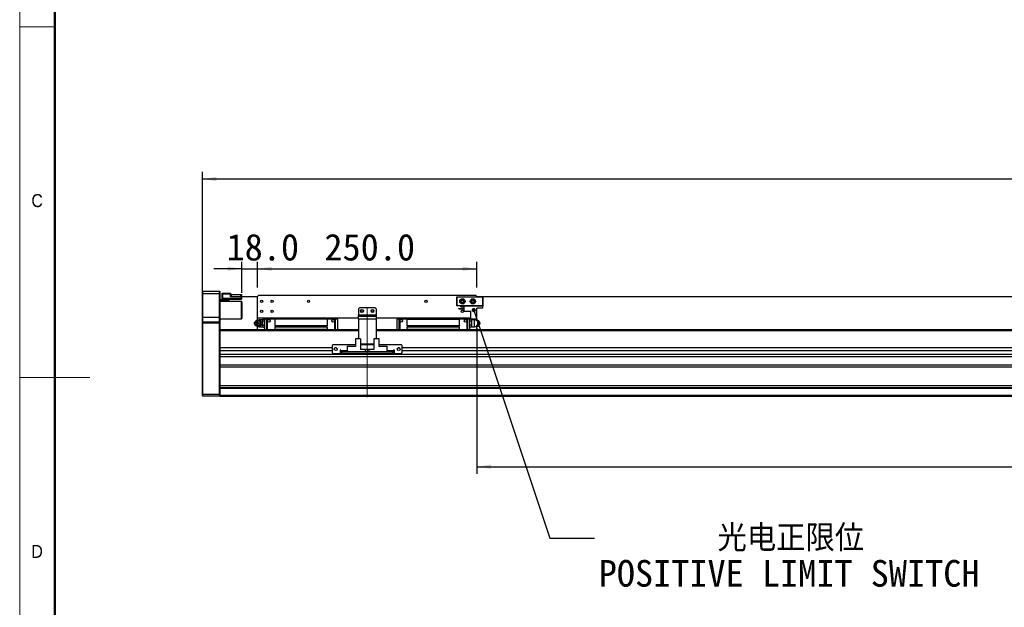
# Model space of a CAD drawing. Header units: millimetres. Extents: x 40 to 3331, y 40 to 2336.
# Tile 2 of 12: x 40 to 1163, y 926 to 1596. Entities that reach past the tile are written whole.
import ezdxf

# ---------------------------------------------------------------- set-up
doc = ezdxf.new("R2010")
doc.units = ezdxf.units.MM
doc.header["$LTSCALE"] = 8
doc.linetypes.add('CENTERX2', pattern=[20.32, 12.7, -2.54, 2.54, -2.54])
doc.layers.add('DIMNS', color=7, linetype='Continuous')
doc.styles.add('SLDTEXTSTYLE0', font='Gothic.ttf', dxfattribs={"width": 0.913})
doc.styles.add('SLDTEXTSTYLE7', font='txt')
doc.styles.add('SLDTEXTSTYLE8', font='txt', dxfattribs={"bigfont": 'bigfont'})
doc.dimstyles.new('SLDDIMSTYLE0', dxfattribs={"dimtxt": 30.4, "dimasz": 16, "dimexe": 0, "dimexo": 0.0625, "dimgap": 7.6, "dimtad": 2, "dimdec": 1, "dimrnd": 1e-09, "dimzin": 4, "dimdsep": 46, "dimtxsty": 'SLDTEXTSTYLE7', "dimsah": 1, "dimcen": 0.09, "dimadec": 0, "dimazin": 1, "dimtfac": 1, "dimtdec": 1, "dimtmove": 0, "dimatfit": 0, "dimfxl": 0, "dimfrac": 2, "dimtolj": 1, "dimtzin": 12, "dimarcsym": 0})
doc.dimstyles.new('SLDDIMSTYLE1', dxfattribs={"dimtxt": 30.4, "dimasz": 16, "dimexe": 0, "dimexo": 0.0625, "dimgap": 7.6, "dimtad": 2, "dimdec": 1, "dimrnd": 1e-09, "dimzin": 4, "dimdsep": 46, "dimtxsty": 'SLDTEXTSTYLE7', "dimsah": 1, "dimcen": 0.09, "dimadec": 0, "dimazin": 1, "dimtfac": 1, "dimtdec": 1, "dimtofl": 0, "dimtmove": 0, "dimatfit": 3, "dimfxl": 0, "dimfrac": 2, "dimtolj": 1, "dimtzin": 12, "dimarcsym": 0})
doc.dimstyles.new('SLDDIMSTYLE4', dxfattribs={"dimtxt": 0.18, "dimasz": 4.8, "dimexe": 0, "dimexo": 0.0625, "dimgap": 0, "dimtad": 0, "dimtih": 1, "dimtoh": 1, "dimdec": 0, "dimrnd": 1e-09, "dimzin": 0, "dimdsep": 46, "dimtxsty": 'Standard', "dimblk1": 'DOT', "dimblk2": 'DOT', "dimsah": 1, "dimcen": 0.09, "dimadec": 0, "dimazin": 0, "dimtfac": 4.8, "dimtdec": 0, "dimtofl": 0, "dimtmove": 0, "dimatfit": 3, "dimldrblk": 'DOT', "dimfxl": 0, "dimfrac": 2, "dimtolj": 1, "dimtzin": 0, "dimarcsym": 0})

# ---------------------------------------------------------------- blocks, each defined once
blk = doc.blocks.new('_D_8')
at = {"layer": 'DIMNS'}
for p, q in [((248.3, 1260.1), (248.3, 1422.4)), ((2604.3, 1260.1), (2604.3, 1422.4)), ((248.3, 1414.4), (2604.3, 1414.4))]:
    blk.add_line(p, q, dxfattribs=at)
for points in [[(248.3, 1414.4), (264.3, 1412), (264.3, 1416.8)], [(2604.3, 1414.4), (2588.3, 1416.8), (2588.3, 1412)]]:
    blk.add_solid(points, dxfattribs=at)
at = {"layer": 'DIMNS', "insert": (1345.2, 1454.3), "char_height": 30.4, "attachment_point": 1, "style": 'SLDTEXTSTYLE7'}
blk.add_mtext('2356.0', dxfattribs=at)
blk = doc.blocks.new('_D_10')
at = {"layer": 'DIMNS'}
for p, q in [((311.3, 1290.6), (311.3, 1320)), ((561.3, 1290.6), (561.3, 1320)), ((311.3, 1312), (561.3, 1312))]:
    blk.add_line(p, q, dxfattribs=at)
for points in [[(311.3, 1312), (327.3, 1309.6), (327.3, 1314.4)], [(561.3, 1312), (545.3, 1314.4), (545.3, 1309.6)]]:
    blk.add_solid(points, dxfattribs=at)
at = {"layer": 'DIMNS', "insert": (387.5, 1351.9), "char_height": 30.4, "attachment_point": 1, "style": 'SLDTEXTSTYLE7'}
blk.add_mtext('250.0', dxfattribs=at)
blk = doc.blocks.new('_D_11')
at = {"layer": 'DIMNS'}
for p, q in [((293.3, 1284.6), (293.3, 1320)), ((311.3, 1290.6), (311.3, 1320)), ((293.3, 1312), (261.3, 1312)), ((293.3, 1312), (311.3, 1312)), ((311.3, 1312), (350.8, 1312))]:
    blk.add_line(p, q, dxfattribs=at)
for points in [[(293.3, 1312), (277.3, 1314.4), (277.3, 1309.6)], [(311.3, 1312), (327.3, 1309.6), (327.3, 1314.4)]]:
    blk.add_solid(points, dxfattribs=at)
at = {"layer": 'DIMNS', "insert": (275.9, 1351.9), "char_height": 30.4, "attachment_point": 1, "style": 'SLDTEXTSTYLE7'}
blk.add_mtext('18.0', dxfattribs=at)
blk = doc.blocks.new('_D_12')
at = {"layer": 'DIMNS'}
for p, q in [((561.3, 1244.2), (561.3, 1078.4)), ((2261.3, 1240.7), (2261.3, 1078.4)), ((561.3, 1086.4), (2261.3, 1086.4))]:
    blk.add_line(p, q, dxfattribs=at)
for points in [[(561.3, 1086.4), (577.3, 1084), (577.3, 1088.8)], [(2261.3, 1086.4), (2245.3, 1088.8), (2245.3, 1084)]]:
    blk.add_solid(points, dxfattribs=at)
at = {"layer": 'DIMNS', "char_height": 30.4, "attachment_point": 1, "style": 'SLDTEXTSTYLE7'}
for s, insert in [('Stroke T=', (1286.2, 1126.3)), ('1700.0', (1461.8, 1126.3))]:
    blk.add_mtext(s, dxfattribs=dict(at, insert=insert))
blk = doc.blocks.new('SW_NOTE_5')
at = {"layer": 'DIMNS', "color": 0, "char_height": 30.4, "attachment_point": 1}
for s, insert, style in [('     光电正限位', (4.8, 15.2), 'SLDTEXTSTYLE8'), ('POSITIVE LIMIT SWITCH', (4.8, -25), 'SLDTEXTSTYLE7')]:
    blk.add_mtext(s, dxfattribs=dict(at, insert=insert, style=style))
blk = doc.blocks.new('_DOT')
at = {"color": 0, "linetype": 'ByBlock', "lineweight": -2}
blk.add_line((-0.5, 0), (-1, 0), dxfattribs=at)
at = {"color": 0, "linetype": 'ByBlock', "const_width": 0.5}
blk.add_lwpolyline([(-0.25, 0, 1), (0.25, 0, 1)], format="xyb", close=True, dxfattribs=at)

msp = doc.modelspace()

# ---------------------------------------------------------------- linework, layer by layer
at = {"color": 7, "linetype": 'Continuous', "lineweight": 18}
for p, q in [((40, 2336), (40, 40)), ((80, 2296), (80, 80)), ((40, 1588), (80, 1588)), ((40, 1188), (120, 1188))]:
    msp.add_line(p, q, dxfattribs=at)
at = {"color": 7, "linetype": 'Continuous', "lineweight": 50}
msp.add_line((80, 2296), (80, 80), dxfattribs=at)
at = {"color": 7, "linetype": 'Continuous', "lineweight": 25}
for p, q in [((248.6487002, 1286.3955843), (248.34871, 1286.0955867)), ((248.34871, 1283.3955857), (248.34871, 1286.0955867)), ((248.6487002, 1283.3955857), (248.34871, 1283.3955857)), ((248.34871, 1256.3955869), (248.34871, 1283.3955857)), ((248.6487002, 1286.3955843), (248.6487002, 1283.3955857)), ((248.6487002, 1286.3955843), (268.0487008, 1286.3955843)), ((268.0487008, 1283.3955857), (248.6487002, 1283.3955857)), ((248.6487002, 1283.3955857), (248.6487002, 1256.3955869)), ((268.0487008, 1283.3955857), (268.0487008, 1286.3955843)), ((268.0487008, 1286.3955843), (268.3486909, 1286.0955867)), ((268.0487008, 1256.3955869), (268.0487008, 1283.3955857)), ((268.0487008, 1283.3955857), (268.3486909, 1283.3955857)), ((268.3486909, 1286.0955867), (268.3486909, 1283.3955857)), ((268.3486909, 1283.3955857), (268.3486909, 1256.3955869)), ((270.8486886, 1284.0955901), (271.1486787, 1284.3955877)), ((270.8486886, 1282.8955847), (270.8486886, 1284.0955901)), ((270.8486886, 1278.3955905), (270.8486886, 1282.8955847)), ((270.8486886, 1282.8955847), (271.1486787, 1282.8955847)), ((271.1486787, 1284.3955877), (271.1486787, 1282.8955847)), ((271.1486787, 1284.3955877), (280.3486557, 1284.3955877)), ((280.3486557, 1282.8955847), (271.1486787, 1282.8955847)), ((271.1486787, 1282.8955847), (271.1486787, 1278.3955905)), ((280.3486557, 1284.3955877), (280.3486557, 1282.8955847)), ((280.3486557, 1280.0955894), (280.3486557, 1282.8955847)), ((280.3486557, 1280.3955871), (292.5486536, 1280.3955871)), ((292.5486536, 1280.0955894), (280.3486557, 1280.0955894)), ((280.848679, 1280.5955905), (280.848679, 1282.5955871)), ((280.848679, 1282.5955871), (281.3487024, 1282.5955871)), ((280.848679, 1280.3955871), (280.848679, 1280.5955905)), ((281.3487024, 1280.5955905), (280.848679, 1280.5955905)), ((281.3487024, 1282.5955871), (281.3487024, 1280.5955905)), ((281.3487024, 1282.5955871), (292.34868, 1282.5955871)), ((281.3487024, 1280.5955905), (292.34868, 1280.5955905)), ((292.34868, 1280.5955905), (292.34868, 1282.5955871)), ((292.34868, 1282.5955871), (292.8487033, 1282.5955871)), ((292.8487033, 1280.5955905), (292.34868, 1280.5955905)), ((292.5486536, 1280.3955871), (311.3486738, 1280.3955871)), ((292.5486536, 1280.3955871), (292.5486536, 1280.0955894)), ((292.5486536, 1280.3955871), (292.8487033, 1280.0955894)), ((292.5486536, 1278.3955905), (292.5486536, 1280.0955894)), ((292.5486536, 1280.0955894), (292.8487033, 1280.0955894)), ((292.8487033, 1282.5955871), (292.8487033, 1280.5955905)), ((292.8487033, 1280.5955905), (311.548707, 1280.5955905)), ((292.8487033, 1280.0955894), (292.8487033, 1278.3955905)), ((312.3486609, 1281.3955891), (311.3486738, 1280.3955871)), ((311.3486738, 1255.8955858), (311.3486738, 1280.3955871)), ((560.3486867, 1281.3955891), (312.3486609, 1281.3955891)), ((561.3486738, 1280.3955871), (560.3486867, 1281.3955891)), ((561.1486704, 1280.5955905), (2291.548726, 1280.5955905)), ((561.3486738, 1280.3955871), (2291.3486929, 1280.3955871)), ((561.3486738, 1279.8955861), (561.3486738, 1280.3955871)), ((268.3486909, 1276.8955874), (271.1486787, 1276.8955874)), ((278.3486814, 1275.8955854), (268.3486909, 1275.8955854)), ((292.8487033, 1274.8955908), (268.3486909, 1274.8955908)), ((270.8486886, 1277.1955851), (270.8486886, 1278.3955905)), ((271.1486787, 1278.3955905), (270.8486886, 1278.3955905)), ((271.1486787, 1276.8955874), (270.8486886, 1277.1955851)), ((271.1486787, 1278.3955905), (271.1486787, 1276.8955874)), ((271.1486787, 1278.3955905), (292.5486536, 1278.3955905)), ((292.5486536, 1276.8955874), (271.1486787, 1276.8955874)), ((278.3486814, 1276.8955874), (278.3486814, 1275.8955854)), ((278.3486814, 1275.8955854), (278.3486814, 1274.8955908)), ((292.5486536, 1276.8955874), (292.5486536, 1278.3955905)), ((292.5486536, 1278.3955905), (292.8487033, 1278.3955905)), ((292.5486536, 1276.8955874), (292.8487033, 1277.1955851)), ((292.8487033, 1278.3955905), (292.8487033, 1277.1955851)), ((293.3486671, 1274.3955898), (292.8487033, 1274.8955908)), ((292.8487033, 1254.8955875), (292.8487033, 1274.8955908)), ((293.3486671, 1274.3955898), (293.3486671, 1255.3955886)), ((538.3486719, 1279.5955884), (538.6486919, 1279.8955861)), ((538.6486919, 1279.4713202), (538.3486719, 1279.5955884)), ((538.3486719, 1270.1955858), (538.3486719, 1279.5955884)), ((538.6486919, 1270.319854), (538.3486719, 1270.1955858)), ((538.6486919, 1269.8955881), (538.3486719, 1270.1955858)), ((538.6486919, 1279.8955861), (568.0486829, 1279.8955861)), ((538.6486919, 1279.8955861), (538.7729377, 1279.5955884)), ((538.7729377, 1279.5955884), (538.6486919, 1279.4713202)), ((538.6486919, 1279.4713202), (538.6486919, 1270.319854)), ((538.6486919, 1270.319854), (538.7729377, 1270.1955858)), ((538.7729377, 1270.1955858), (538.6486919, 1269.8955881)), ((546.8486817, 1269.8955881), (538.6486919, 1269.8955881)), ((567.9244072, 1279.5955884), (538.7729377, 1279.5955884)), ((538.7729377, 1270.1955858), (567.9244072, 1270.1955858)), ((543.0486769, 1269.2955854), (546.8486817, 1269.2955854)), ((543.0486769, 1268.5955885), (543.0486769, 1269.2955854)), ((546.8486817, 1263.6955875), (546.8486817, 1269.8955881)), ((546.8486817, 1269.8955881), (568.3486731, 1269.8955881)), ((568.0486829, 1279.8955861), (567.9244072, 1279.5955884)), ((568.0486829, 1279.4713202), (567.9244072, 1279.5955884)), ((567.9244072, 1270.1955858), (568.0486829, 1270.319854)), ((567.9244072, 1270.1955858), (568.0486829, 1269.8955881)), ((568.0486829, 1279.8955861), (568.3486731, 1279.5955884)), ((568.3486731, 1279.5955884), (568.0486829, 1279.4713202)), ((568.0486829, 1270.319854), (568.0486829, 1279.4713202)), ((568.3486731, 1270.1955858), (568.0486829, 1270.319854)), ((568.3486731, 1270.1955858), (568.0486829, 1269.8955881)), ((568.3486731, 1279.5955884), (568.3486731, 1270.1955858)), ((568.3486731, 1267.2955888), (568.3486731, 1269.8955881)), ((427.3486704, 1267.3955905), (426.3486833, 1266.3955885)), ((426.3486833, 1266.3955885), (426.3486833, 1259.3955855)), ((426.3486833, 1259.3955855), (446.348694, 1259.3955855)), ((426.3486833, 1257.8955862), (426.3486833, 1259.3955855)), ((426.3486833, 1254.3955865), (426.3486833, 1257.8955862)), ((426.3486833, 1257.8955862), (446.348694, 1257.8955862)), ((445.3486771, 1267.3955905), (427.3486704, 1267.3955905)), ((446.348694, 1266.3955885), (445.3486771, 1267.3955905)), ((446.348694, 1266.3955885), (446.348694, 1259.3955855)), ((446.348694, 1259.3955855), (446.348694, 1257.8955862)), ((446.348694, 1257.8955862), (446.348694, 1254.3955865)), ((540.6486959, 1266.6455853), (546.8486817, 1266.6455853)), ((540.6486959, 1266.3455877), (540.6486959, 1266.6455853)), ((540.6486959, 1266.3455877), (546.8486817, 1266.3455877)), ((543.0486769, 1268.5955885), (546.8486817, 1268.5955885)), ((546.8486817, 1263.6955875), (554.3986828, 1263.6955875)), ((554.3986828, 1254.3955865), (554.3986828, 1263.6955875)), ((561.3486738, 1254.3955865), (561.3486738, 1267.2955888)), ((568.3486731, 1267.2955888), (561.3486738, 1267.2955888)), ((248.6487002, 1256.3955869), (248.34871, 1256.3955869)), ((248.34871, 1251.0955865), (248.34871, 1256.3955869)), ((248.6487002, 1251.3955879), (248.34871, 1251.0955865)), ((248.34871, 1249.8955886), (248.34871, 1251.0955865)), ((248.34871, 1169.019851), (248.34871, 1249.8955886)), ((248.6487002, 1249.8955886), (248.34871, 1249.8955886)), ((248.6487002, 1256.3955869), (248.6487002, 1251.3955879)), ((268.0487008, 1256.3955869), (248.6487002, 1256.3955869)), ((248.6487002, 1251.3955879), (248.6487002, 1249.8955886)), ((248.6487002, 1251.3955879), (268.0487008, 1251.3955879)), ((248.6487002, 1249.8955886), (248.6487002, 1168.8955865)), ((268.0487008, 1249.8955886), (248.6487002, 1249.8955886)), ((268.0487008, 1251.3955879), (268.0487008, 1256.3955869)), ((268.3486909, 1256.3955869), (268.0487008, 1256.3955869)), ((268.0487008, 1249.8955886), (268.0487008, 1251.3955879)), ((268.3486909, 1251.0955865), (268.0487008, 1251.3955879)), ((268.0487008, 1168.8955865), (268.0487008, 1249.8955886)), ((268.3486909, 1249.8955886), (268.0487008, 1249.8955886)), ((268.3486909, 1256.3955869), (268.3486909, 1251.0955865)), ((268.3486909, 1254.8955875), (292.8487033, 1254.8955875)), ((268.3486909, 1251.0955865), (268.3486909, 1249.8955886)), ((268.3486909, 1249.8955886), (268.3486909, 1242.1097319)), ((292.8487033, 1254.8955875), (293.3486671, 1255.3955886)), ((308.5455269, 1251.8569502), (308.1886739, 1251.3362515)), ((308.1886739, 1248.4549257), (308.5455269, 1247.9342232)), ((310.4554982, 1253.3955882), (310.1974101, 1253.027686)), ((426.3486833, 1255.8955858), (311.3486738, 1255.8955858)), ((311.3486738, 1253.3955882), (311.3486738, 1255.8955858)), ((311.3486738, 1242.3955883), (311.3486738, 1246.3955889)), ((317.3486561, 1253.8955855), (314.0487046, 1253.8955855)), ((314.1791195, 1253.3955882), (314.6346778, 1253.3955882)), ((314.1791195, 1246.3955889), (314.6346778, 1246.3955889)), ((316.5199132, 1249.8955886), (316.040513, 1249.8955886)), ((317.8474874, 1254.5143898), (317.3486561, 1254.0155883)), ((317.3486561, 1253.8532476), (317.8474874, 1254.5143898)), ((317.3486561, 1254.0155883), (317.3486561, 1253.8532476)), ((317.3486561, 1253.3596876), (317.3486561, 1253.8532476)), ((317.3486561, 1252.8661313), (317.3486561, 1253.3596876)), ((317.8474874, 1252.2049892), (317.3486561, 1252.8661313)), ((317.3486561, 1250.8827048), (317.3486561, 1252.8661313)), ((317.3486561, 1250.8827048), (317.8474874, 1252.2049892)), ((317.3486561, 1249.8955886), (317.3486561, 1250.8827048)), ((317.3486561, 1248.9084686), (317.3486561, 1249.8955886)), ((317.8474874, 1247.5861843), (317.3486561, 1248.9084686)), ((317.3486561, 1246.9250458), (317.3486561, 1248.9084686)), ((317.3486561, 1246.9250458), (317.8474874, 1247.5861843)), ((317.3486561, 1246.4314858), (317.3486561, 1246.9250458)), ((317.3486561, 1245.9379259), (317.3486561, 1246.4314858)), ((317.8474874, 1254.5143898), (319.34869, 1254.5143898)), ((319.34869, 1252.2049892), (317.8474874, 1252.2049892)), ((317.8474874, 1247.5861843), (319.34869, 1247.5861843)), ((319.34869, 1255.4955865), (321.8486876, 1255.4955865)), ((319.34869, 1255.4955865), (319.34869, 1254.4955882)), ((321.8486876, 1254.4955882), (319.34869, 1254.4955882)), ((319.34869, 1254.4955882), (319.34869, 1242.3955883)), ((321.8486876, 1254.9955855), (321.8486876, 1255.4955865)), ((322.348711, 1255.4955865), (321.8486876, 1254.9955855)), ((321.8486876, 1254.4955882), (321.8486876, 1254.9955855)), ((321.8486876, 1254.9955855), (322.348711, 1254.4955882)), ((321.8486876, 1242.3955883), (321.8486876, 1254.4955882)), ((330.9487075, 1255.4955865), (322.348711, 1255.4955865)), ((322.348711, 1254.4955882), (322.348711, 1242.3955883)), ((330.9487075, 1254.4955882), (322.348711, 1254.4955882)), ((330.9487075, 1255.8955858), (330.9487075, 1254.5855875)), ((390.7486767, 1254.5855875), (330.9487075, 1254.5855875)), ((330.9487075, 1254.5855875), (330.9487075, 1247.4955889)), ((330.9487075, 1247.4955889), (390.7486767, 1247.4955889)), ((330.9487075, 1247.4955889), (330.9487075, 1246.9955879)), ((390.7486767, 1246.9955879), (330.9487075, 1246.9955879)), ((390.7486767, 1255.8955858), (390.7486767, 1254.5855875)), ((399.3486733, 1255.4955865), (390.7486767, 1255.4955865)), ((390.7486767, 1254.5855875), (390.7486767, 1247.4955889)), ((399.3486733, 1254.4955882), (390.7486767, 1254.4955882)), ((390.7486767, 1247.4955889), (390.7486767, 1246.9955879)), ((399.8486967, 1254.9955855), (399.3486733, 1255.4955865)), ((399.3486733, 1254.4955882), (399.8486967, 1254.9955855)), ((399.3486733, 1242.3955883), (399.3486733, 1254.4955882)), ((399.8486967, 1255.4955865), (399.8486967, 1254.9955855)), ((399.8486967, 1255.4955865), (402.3486943, 1255.4955865)), ((399.8486967, 1254.9955855), (399.8486967, 1254.4955882)), ((399.8486967, 1254.4955882), (399.8486967, 1242.3955883)), ((402.3486943, 1254.4955882), (399.8486967, 1254.4955882)), ((402.3486943, 1254.4955882), (402.3486943, 1255.4955865)), ((402.3486943, 1254.4955882), (402.3486943, 1242.3955883)), ((446.348694, 1254.3955865), (426.3486833, 1254.3955865)), ((426.3486833, 1254.3955865), (426.3486833, 1232.2955887)), ((554.3986828, 1255.8955858), (446.348694, 1255.8955858)), ((446.348694, 1254.3955865), (446.348694, 1232.2955887)), ((470.3486831, 1255.4955865), (472.8486807, 1255.4955865)), ((470.3486831, 1255.4955865), (470.3486831, 1254.4955882)), ((472.8486807, 1254.4955882), (470.3486831, 1254.4955882)), ((470.3486831, 1242.3955883), (470.3486831, 1254.4955882)), ((472.8486807, 1254.9955855), (472.8486807, 1255.4955865)), ((473.3486743, 1255.4955865), (472.8486807, 1254.9955855)), ((472.8486807, 1254.4955882), (472.8486807, 1254.9955855)), ((472.8486807, 1254.9955855), (473.3486743, 1254.4955882)), ((472.8486807, 1242.3955883), (472.8486807, 1254.4955882)), ((481.9486708, 1255.4955865), (473.3486743, 1255.4955865)), ((473.3486743, 1254.4955882), (473.3486743, 1242.3955883)), ((481.9486708, 1254.4955882), (473.3486743, 1254.4955882)), ((481.9486708, 1254.5855875), (481.9486708, 1255.8955858)), ((481.9486708, 1247.4955889), (481.9486708, 1254.5855875)), ((481.9486708, 1254.5855875), (541.7486698, 1254.5855875)), ((481.9486708, 1246.9955879), (481.9486708, 1247.4955889)), ((481.9486708, 1247.4955889), (541.7486698, 1247.4955889)), ((541.7486698, 1246.9955879), (481.9486708, 1246.9955879)), ((541.7486698, 1254.5855875), (541.7486698, 1255.8955858)), ((550.3486962, 1255.4955865), (541.7486698, 1255.4955865)), ((541.7486698, 1247.4955889), (541.7486698, 1254.5855875)), ((550.3486962, 1254.4955882), (541.7486698, 1254.4955882)), ((541.7486698, 1247.4955889), (541.7486698, 1246.9955879)), ((550.8486898, 1254.9955855), (550.3486962, 1255.4955865)), ((550.3486962, 1254.4955882), (550.8486898, 1254.9955855)), ((550.3486962, 1242.3955883), (550.3486962, 1254.4955882)), ((550.8486898, 1255.4955865), (550.8486898, 1254.9955855)), ((550.8486898, 1255.4955865), (553.3486874, 1255.4955865)), ((550.8486898, 1254.9955855), (550.8486898, 1254.4955882)), ((553.3486874, 1254.4955882), (550.8486898, 1254.4955882)), ((550.8486898, 1254.4955882), (550.8486898, 1242.3955883)), ((553.3486874, 1254.4955882), (553.3486874, 1255.4955865)), ((554.3986828, 1254.5143898), (553.3486874, 1254.5143898)), ((553.3486874, 1242.3955883), (553.3486874, 1254.4955882)), ((554.84989, 1252.2049892), (553.3486874, 1252.2049892)), ((554.84989, 1247.5861843), (553.3486874, 1247.5861843)), ((561.3486738, 1254.3955865), (554.3986828, 1254.3955865)), ((554.84989, 1254.5143898), (555.3486914, 1253.8532476)), ((555.3486914, 1252.8661313), (554.84989, 1252.2049892)), ((554.84989, 1252.2049892), (555.3486914, 1250.8827048)), ((555.3486914, 1248.9084686), (554.84989, 1247.5861843)), ((554.84989, 1247.5861843), (555.3486914, 1246.9250458)), ((555.3486914, 1254.0155883), (554.968682, 1254.3955865)), ((555.3486914, 1253.8532476), (555.3486914, 1254.0155883)), ((558.6486728, 1253.8955855), (555.3486914, 1253.8955855)), ((555.3486914, 1253.8532476), (555.3486914, 1253.3596876)), ((555.3486914, 1253.3596876), (555.3486914, 1252.8661313)), ((555.3486914, 1252.8661313), (555.3486914, 1250.8827048)), ((555.3486914, 1250.8827048), (555.3486914, 1249.8955886)), ((555.3486914, 1249.8955886), (555.3486914, 1248.9084686)), ((555.3486914, 1248.9084686), (555.3486914, 1246.9250458)), ((555.3486914, 1246.9250458), (555.3486914, 1246.4314858)), ((555.3486914, 1246.4314858), (555.3486914, 1245.9379259)), ((561.8330211, 1253.3955882), (560.4518027, 1253.3955882)), ((561.3486738, 1253.3955882), (561.3486738, 1254.3955865)), ((561.3486738, 1242.3955883), (561.3486738, 1246.3955889)), ((562.2418494, 1253.3955882), (561.8330211, 1253.3955882)), ((562.2418494, 1246.3955889), (561.8330211, 1246.3955889)), ((564.1040475, 1249.8955886), (563.718018, 1249.8955886)), ((564.5086736, 1251.3362515), (564.1518504, 1251.8569502)), ((564.1518504, 1247.9342232), (564.5086736, 1248.4549257)), ((426.3486833, 1242.3955883), (268.3486909, 1242.3955883)), ((268.3486909, 1242.1097319), (268.3486909, 1241.3955863)), ((268.3486909, 1241.3955863), (268.3486909, 1221.8955877)), ((314.0487046, 1245.8955879), (317.3486561, 1245.8955879)), ((317.8474874, 1245.2767837), (317.3486561, 1245.9379259)), ((317.3486561, 1245.7755889), (317.3486561, 1245.9379259)), ((317.3486561, 1245.7755889), (317.8474874, 1245.2767837)), ((317.8474874, 1245.2767837), (319.34869, 1245.2767837)), ((330.9487075, 1245.7955862), (390.7486767, 1245.7955862)), ((330.9487075, 1245.7955862), (330.9487075, 1242.9655875)), ((330.9487075, 1242.9655875), (330.9487075, 1242.3955883)), ((390.7486767, 1242.9655875), (330.9487075, 1242.9655875)), ((390.7486767, 1245.7955862), (390.7486767, 1242.9655875)), ((390.7486767, 1242.9655875), (390.7486767, 1242.3955883)), ((2406.3487024, 1242.3955883), (446.348694, 1242.3955883)), ((481.9486708, 1242.9655875), (481.9486708, 1245.7955862)), ((481.9486708, 1245.7955862), (541.7486698, 1245.7955862)), ((481.9486708, 1242.3955883), (481.9486708, 1242.9655875)), ((541.7486698, 1242.9655875), (481.9486708, 1242.9655875)), ((541.7486698, 1242.9655875), (541.7486698, 1245.7955862)), ((541.7486698, 1242.3955883), (541.7486698, 1242.9655875)), ((554.84989, 1245.2767837), (553.3486874, 1245.2767837)), ((555.3486914, 1245.9379259), (554.84989, 1245.2767837)), ((554.84989, 1245.2767837), (555.3486914, 1245.7755889)), ((555.3486914, 1245.9379259), (555.3486914, 1245.7755889)), ((555.3486914, 1245.8955879), (558.6486728, 1245.8955879)), ((397.3486991, 1225.3955874), (396.3487119, 1224.3955872)), ((396.3487119, 1224.3955872), (396.3487119, 1216.3955878)), ((422.8486986, 1225.3955874), (397.3486991, 1225.3955874)), ((422.8486986, 1232.2955887), (422.8486986, 1223.395587)), ((428.8486809, 1232.2955887), (422.8486986, 1232.2955887)), ((428.8486809, 1232.2955887), (428.8486809, 1219.8955874)), ((443.8486964, 1225.8955865), (428.8486809, 1225.8955865)), ((443.8486964, 1225.3955874), (428.8486809, 1225.3955874)), ((443.8486964, 1232.2955887), (443.8486964, 1219.8955874)), ((449.8486788, 1232.2955887), (443.8486964, 1232.2955887)), ((449.8486788, 1223.395587), (449.8486788, 1232.2955887)), ((475.3486783, 1225.3955874), (449.8486788, 1225.3955874)), ((476.3486952, 1224.3955872), (475.3486783, 1225.3955874)), ((476.3486952, 1216.3955878), (476.3486952, 1224.3955872)), ((268.3486909, 1221.8955877), (268.3486909, 1218.4955879)), ((396.3487119, 1221.8955877), (268.3486909, 1221.8955877)), ((396.3487119, 1218.4955879), (268.3486909, 1218.4955879)), ((268.3486909, 1218.4955879), (268.3486909, 1214.1606092)), ((2584.3486757, 1214.1606092), (268.3486909, 1214.1606092)), ((268.3486909, 1214.1606092), (268.3486909, 1212.8529391)), ((268.3486909, 1212.8529391), (268.3486909, 1175.695588)), ((396.3487119, 1216.3955878), (397.3486991, 1215.3955876)), ((397.3486991, 1215.3955876), (405.3486557, 1215.3955876)), ((401.148674, 1221.8955877), (399.5487065, 1221.8955877)), ((406.3487024, 1219.3955864), (405.3486557, 1219.3955864)), ((405.3486557, 1219.3955864), (405.3486557, 1215.3955876)), ((406.3487024, 1218.4955879), (405.3486557, 1218.4955879)), ((406.3487024, 1218.3955881), (406.3487024, 1219.3955864)), ((406.3487024, 1218.3955881), (406.3487024, 1217.3955879)), ((406.3487024, 1215.3955876), (406.3487024, 1217.3955879)), ((406.3487024, 1217.3955879), (407.3486895, 1217.3955879)), ((407.3486895, 1215.3955876), (406.3487024, 1215.3955876)), ((407.3486895, 1217.3955879), (407.3486895, 1215.3955876)), ((465.3486879, 1217.3955879), (407.3486895, 1217.3955879)), ((465.3486879, 1215.3955876), (407.3486895, 1215.3955876)), ((413.6486621, 1223.8955881), (421.4487047, 1223.8955881)), ((413.6486621, 1223.8955881), (413.6486621, 1223.395587)), ((413.6486621, 1223.395587), (413.6486621, 1217.3955879)), ((422.8486986, 1223.395587), (413.6486621, 1223.395587)), ((421.9486684, 1223.395587), (421.4487047, 1223.8955881)), ((434.3486697, 1219.8955874), (428.8486809, 1219.8955874)), ((434.3486697, 1217.3955879), (434.3486697, 1219.8955874)), ((436.3486738, 1219.8955874), (434.3486697, 1219.8955874)), ((436.3486738, 1219.8955874), (436.3486738, 1217.3955879)), ((438.3486778, 1219.8955874), (436.3486738, 1219.8955874)), ((438.3486778, 1219.8955874), (438.3486778, 1217.3955879)), ((443.8486964, 1219.8955874), (438.3486778, 1219.8955874)), ((459.0486855, 1223.395587), (449.8486788, 1223.395587)), ((451.2486727, 1223.8955881), (450.7486791, 1223.395587)), ((451.2486727, 1223.8955881), (459.0486855, 1223.8955881)), ((459.0486855, 1223.395587), (459.0486855, 1223.8955881)), ((459.0486855, 1217.3955879), (459.0486855, 1223.395587)), ((465.3486879, 1215.3955876), (465.3486879, 1217.3955879)), ((465.3486879, 1217.3955879), (466.348675, 1217.3955879)), ((466.348675, 1215.3955876), (465.3486879, 1215.3955876)), ((467.3486919, 1219.3955864), (466.348675, 1219.3955864)), ((466.348675, 1219.3955864), (466.348675, 1218.3955881)), ((467.3486919, 1218.4955879), (466.348675, 1218.4955879)), ((466.348675, 1217.3955879), (466.348675, 1218.3955881)), ((466.348675, 1217.3955879), (466.348675, 1215.3955876)), ((467.3486919, 1215.3955876), (467.3486919, 1219.3955864)), ((467.3486919, 1215.3955876), (475.3486783, 1215.3955876)), ((473.1486709, 1221.8955877), (471.5486736, 1221.8955877)), ((475.3486783, 1215.3955876), (476.3486952, 1216.3955878)), ((2376.348731, 1221.8955877), (476.3486952, 1221.8955877)), ((2376.348731, 1218.4955879), (476.3486952, 1218.4955879)), ((2584.3486757, 1211.7031525), (268.3486909, 1211.7031525)), ((2584.3486757, 1202.2913421), (268.3486909, 1202.2913421)), ((2584.3486757, 1199.8338861), (268.3486909, 1199.8338861)), ((248.34871, 1169.019851), (248.6487002, 1168.8955865)), ((248.34871, 1167.1955875), (248.34871, 1169.019851)), ((248.6487002, 1168.8955865), (268.0487008, 1168.8955865)), ((248.6487002, 1168.8955865), (248.6487002, 1166.895588)), ((268.3486909, 1169.019851), (268.0487008, 1168.8955865)), ((268.0487008, 1166.895588), (268.0487008, 1168.8955865)), ((2584.3486757, 1178.3955871), (268.3486909, 1178.3955871)), ((2584.3486757, 1176.3955868), (268.3486909, 1176.3955868)), ((268.3486909, 1175.695588), (268.3486909, 1175.3955866)), ((2584.3486757, 1175.3955866), (268.3486909, 1175.3955866)), ((268.3486909, 1175.3955866), (268.3486909, 1167.3955872)), ((248.34871, 1167.1955875), (248.6487002, 1166.895588)), ((268.0487008, 1166.895588), (248.6487002, 1166.895588)), ((268.3486909, 1167.1955875), (268.0487008, 1166.895588)), ((2584.3486757, 1167.3955872), (268.3486909, 1167.3955872)), ((268.3486909, 1167.3955872), (268.3486909, 1166.395587)), ((2584.3486757, 1166.395587), (268.3486909, 1166.395587))]:
    msp.add_line(p, q, dxfattribs=at)
at = {"color": 8, "linetype": 'Continuous', "lineweight": 25}
for p, q in [((314.0487046, 1253.8955855), (314.0487046, 1253.4292052)), ((558.6486728, 1245.8955879), (558.6486728, 1253.8955855)), ((426.3486833, 1241.3955863), (268.3486909, 1241.3955863)), ((314.0487046, 1246.3308397), (314.0487046, 1245.8955879)), ((2406.3487024, 1241.3955863), (446.348694, 1241.3955863)), ((413.6486621, 1218.3955881), (406.3487024, 1218.3955881)), ((466.348675, 1218.3955881), (459.0486855, 1218.3955881))]:
    msp.add_line(p, q, dxfattribs=at)
at = {"color": 7, "linetype": 'Continuous', "lineweight": 25, "flags": 128}
for points in [[(307.7486724, 1249.8955886), (307.9197378, 1250.8231821), (308.4069461, 1251.6095574), (309.1360302, 1252.1349947), (309.9960656, 1252.3195046), (310.8561606, 1252.1349947), (311.5852446, 1251.6095574), (312.072453, 1250.8231821), (312.2435183, 1249.8955886), (312.072453, 1248.967995), (311.5852446, 1248.181616), (310.8561606, 1247.6561788), (309.9960656, 1247.4716688), (309.1360302, 1247.6561788), (308.4069461, 1248.181616), (307.9197378, 1248.967995), (307.7486724, 1249.8955886)], [(308.5455269, 1251.8569502), (308.5916013, 1251.9224892), (309.3326659, 1252.6582378), (310.2550478, 1253.0946071), (311.25879, 1253.1843158), (312.2352333, 1252.9176409), (313.0784006, 1252.3234758), (313.6970968, 1251.466212), (314.0240879, 1250.4387508), (314.0240879, 1249.3524264), (313.6970968, 1248.3249615), (313.0784006, 1247.4676977), (312.2352333, 1246.8735362), (311.25879, 1246.6068576), (310.2550478, 1246.6965663), (309.3326659, 1247.1329394), (308.5916013, 1247.8686842), (308.5455269, 1247.9342232)], [(564.9487049, 1249.8955886), (564.7776098, 1250.8231821), (564.5086736, 1251.3362515)], [(564.5086736, 1248.4549257), (564.7776098, 1248.967995), (564.9487049, 1249.8955886)]]:
    msp.add_lwpolyline(points, dxfattribs=at)
at = {"color": 7, "linetype": 'Continuous', "lineweight": 25}
for centre, radius in [((315.8486833, 1274.8955872), 1.25), ((327.8486833, 1274.8955872), 1.25), ((369.3486833, 1274.8955872), 1.25), ((503.3486833, 1274.8955872), 1.25), ((544.8486833, 1274.8955872), 3), ((544.8486833, 1274.8955872), 1.7), ((544.8486833, 1274.8955872), 1.25), ((556.8486833, 1274.8955872), 3), ((556.8486833, 1274.8955872), 1.7), ((556.8486833, 1274.8955872), 1.25), ((315.8486833, 1263.3955872), 1.25), ((327.8486833, 1263.3955872), 1.25), ((430.3486833, 1263.8955872), 1.7), ((430.3486833, 1263.8955872), 1.25), ((442.3486833, 1263.8955872), 1.7), ((442.3486833, 1263.8955872), 1.25), ((544.8486833, 1263.3955872), 1.25), ((324.1486833, 1252.5955872), 1.5), ((397.5486833, 1252.5955872), 1.5), ((475.1486833, 1252.5955872), 1.5), ((548.5486833, 1252.5955872), 1.5), ((400.3486833, 1220.3955872), 1.7), ((472.3486833, 1220.3955872), 1.7)]:
    msp.add_circle(centre, radius, dxfattribs=at)
for centre, radius, start, end in [((311.0061377, 1249.8955872), 3.3, 0, 90.0000000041), ((311.0061377, 1249.8955872), 3.3, 269.9999999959, 0), ((314.0486833, 1249.8955872), 4, 90, 117.9917204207), ((558.6486833, 1249.8955872), 4, 0, 90), ((558.6486833, 1249.8955872), 4, 270, 0), ((559.301329, 1249.8955867), 3.5754249, 306.7206095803, 53.2793904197), ((561.4838382, 1249.9725061), 3.2680038, 358.6513313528, 71.7118463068), ((561.480547, 1249.8197121), 3.2712698, 289.1081757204, 1.3290836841), ((314.0486833, 1249.8955872), 4, 242.6870994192, 270)]:
    msp.add_arc(centre, radius, start, end, dxfattribs=at)
at = {"color": 8, "linetype": 'Continuous', "lineweight": 25}
msp.add_arc((311.5467346, 1249.8955867), 3.0435285, 293.9291862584, 66.0708137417, dxfattribs=at)
at = {"color": 7, "linetype": 'Continuous', "lineweight": 25}
for points, knots in [([(308.9603157, 1249.8955886), (308.9717495, 1250.0212111), (308.9946177, 1250.2724638), (309.1732349, 1250.6068068), (309.4361507, 1250.8610154), (309.7644705, 1251.0063501), (310.1182786, 1251.0264495), (310.458523, 1250.9191208), (310.7465179, 1250.6962294), (310.9499642, 1250.3834574), (311.0239119, 1250.0989028), (311.0379824, 1249.8098823), (310.9923025, 1249.5185051), (310.8203694, 1249.1844234), (310.5556601, 1248.9301409), (310.2278131, 1248.7848305), (309.8738346, 1248.7647078), (309.5337132, 1248.872089), (309.2454273, 1249.0949158), (309.0428498, 1249.4077363), (308.9664286, 1249.6922049), (308.9614933, 1249.8564081), (308.9603157, 1249.8955886)], [0, 0, 0, 0, 0.0536854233, 0.1073740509, 0.1610582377, 0.2147463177, 0.2684257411, 0.3221191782, 0.3758005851, 0.4294867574, 0.4831737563, 0.4999973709, 0.5536827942, 0.6073718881, 0.6610560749, 0.7147439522, 0.7684313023, 0.8221172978, 0.8758048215, 0.9294909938, 0.983175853, 1, 1, 1, 1]), ([(310.1635546, 1246.7916916), (310.16423, 1246.7906483), (310.2553272, 1246.6499155), (310.355785, 1246.5222791), (310.4554982, 1246.3955889)], [0, 0, 0, 0, 0.0074134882, 1, 1, 1, 1]), ([(314.1791195, 1253.3955882), (313.7006049, 1253.3955882), (312.8988353, 1253.3955882), (311.7171105, 1253.3955882), (311.0043905, 1253.3955882), (310.5932998, 1253.3955882), (310.4554982, 1253.3955882)], [0, 0, 0, 0, 0.3345930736, 0.5606234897, 0.8527167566, 1, 1, 1, 1]), ([(310.4554982, 1246.3955889), (310.767249, 1246.3955889), (311.2905967, 1246.3955889), (312.2790901, 1246.3955889), (313.2390335, 1246.3955889), (313.8685065, 1246.3955889), (314.1791195, 1246.3955889)], [0, 0, 0, 0, 0.3312982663, 0.5561626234, 0.7809887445, 1, 1, 1, 1]), ([(316.040513, 1249.8955886), (315.7695738, 1250.2531193), (315.3193449, 1250.8472402), (314.7651919, 1251.7907159), (314.4231046, 1252.6118348), (314.2646087, 1253.1209712), (314.1791195, 1253.3955882)], [0, 0, 0, 0, 0.3228997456, 0.5365735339, 0.75003794, 1, 1, 1, 1]), ([(314.1791195, 1246.3955889), (314.2885011, 1246.748851), (314.4709886, 1247.3382181), (314.9097444, 1248.2749264), (315.4433732, 1249.106454), (315.8313407, 1249.6191623), (316.040513, 1249.8955886)], [0, 0, 0, 0, 0.3204884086, 0.5346889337, 0.7491279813, 1, 1, 1, 1]), ([(314.6346778, 1253.3955882), (314.9999879, 1252.8879462), (315.6174525, 1252.0299051), (316.2189249, 1250.7816993), (316.4273033, 1250.1682324), (316.5199132, 1249.8955886)], [0, 0, 0, 0, 0.445947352, 0.7537617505, 1, 1, 1, 1]), ([(316.5199132, 1249.8955886), (316.3442085, 1249.4021582), (316.0435729, 1248.5578852), (315.307312, 1247.310246), (314.8463952, 1246.6834851), (314.6346778, 1246.3955889)], [0, 0, 0, 0, 0.4319451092, 0.739069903, 1, 1, 1, 1]), ([(560.5048508, 1246.3955889), (560.579597, 1246.3955889), (561.0075725, 1246.3955889), (561.4597865, 1246.3955889), (561.8330211, 1246.3955889)], [0, 0, 0, 0, 0.1746504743, 1, 1, 1, 1]), ([(563.718018, 1249.8955886), (563.3545216, 1250.4043151), (562.732566, 1251.2747647), (562.1342738, 1252.519829), (561.9231398, 1253.1336079), (561.8330211, 1253.3955882)], [0, 0, 0, 0, 0.446321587, 0.7636724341, 1, 1, 1, 1]), ([(561.8330211, 1246.3955889), (562.0119181, 1246.8908686), (562.3217251, 1247.7485753), (563.0580878, 1248.9929001), (563.5159998, 1249.6192571), (563.718018, 1249.8955886)], [0, 0, 0, 0, 0.4330016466, 0.7498559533, 1, 1, 1, 1]), ([(562.2418494, 1253.3955882), (562.5270763, 1253.0109581), (563.0093829, 1252.3605649), (563.6412707, 1251.2255323), (563.920132, 1250.4619092), (564.0693716, 1250.0023641), (564.1040475, 1249.8955886)], [0, 0, 0, 0, 0.3444468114, 0.5824449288, 0.9029809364, 1, 1, 1, 1]), ([(564.1040475, 1249.8955886), (563.9797267, 1249.5138016), (563.7697859, 1248.8690772), (563.2170737, 1247.7637993), (562.6828618, 1246.9890843), (562.3385562, 1246.5257328), (562.2418494, 1246.3955889)], [0, 0, 0, 0, 0.3434814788, 0.5800378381, 0.8820430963, 1, 1, 1, 1])]:
    msp.add_open_spline(points, degree=3, knots=knots, dxfattribs=at)
at = {"layer": 'DIMNS', "linetype": 'CENTERX2', "lineweight": 18}
msp.add_line((436.3486833, 1165.5955872), (436.3486833, 1275.1955872), dxfattribs=at)

# ---------------------------------------------------------------- block references
at = {"layer": 'DIMNS'}
msp.add_blockref('SW_NOTE_5', (695.5192308, 1004.9923074), dxfattribs=at)

# ---------------------------------------------------------------- texts
at = {"color": 7, "linetype": 'Continuous', "lineweight": 0, "char_height": 14.8166667, "attachment_point": 1, "style": 'SLDTEXTSTYLE0'}
for s, insert in [('C', (53.3333333, 1397.1704528)), ('D', (53.3333333, 997.1704528))]:
    msp.add_mtext(s, dxfattribs=dict(at, insert=insert))

# ---------------------------------------------------------------- dimensions: what is measured, and where the dimension line sits
at = {"layer": 'DIMNS'}
for base, p1, p2, dimstyle, picture, middle in [((2604.3486833, 1414.3955872), (248.3486833, 1249.8955872), (2604.3486833, 1249.8955872), 'SLDDIMSTYLE1', '_D_8', (1404.6367699, 1414.3955872)), ((311.3486833, 1311.9919623), (293.3486833, 1274.3955872), (311.3486833, 1280.3955872), 'SLDDIMSTYLE0', '_D_11', (313.3472148, 1311.9919623)), ((561.3486833, 1311.9919623), (311.3486833, 1280.3955872), (561.3486833, 1280.3955872), 'SLDDIMSTYLE1', '_D_10', (435.9584919, 1311.9919623))]:
    dim = msp.add_linear_dim(base=base, p1=p1, p2=p2, dimstyle=dimstyle, dxfattribs=at)
    dim.commit()
    dim.dimension.update_dxf_attribs({"geometry": picture, "text_midpoint": middle, "dimtype": 160})
dim = msp.add_linear_dim(base=(2261.3486833, 1086.3955872), p1=(561.3486833, 1254.3955872), p2=(2261.3486833, 1250.8955872), text='Stroke T=<>', dimstyle='SLDDIMSTYLE1', dxfattribs=at)
dim.commit()
dim.dimension.update_dxf_attribs({"geometry": '_D_12', "text_midpoint": (1433.3826807, 1086.3955872), "dimtype": 160})

# ---------------------------------------------------------------- leaders
msp.add_leader([(557.8429168, 1264.9004737), (644.7192308, 1004.9923074), (695.5192308, 1004.9923074)], dimstyle='SLDDIMSTYLE4', dxfattribs=at)

doc.saveas('drawing.dxf')
